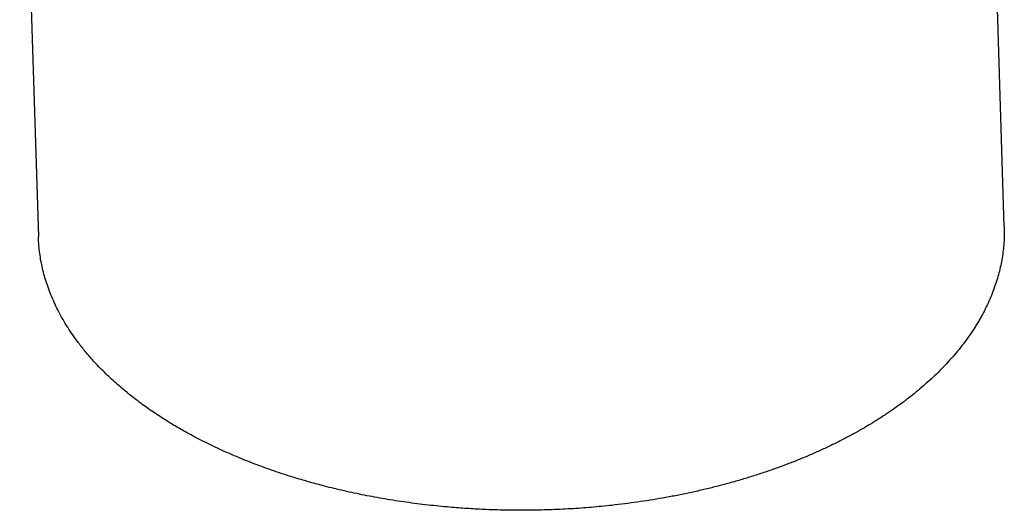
# Model space of a CAD drawing. Header units: millimetres. Extents: x 8 to 763, y 12 to 751.
# Tile 35 of 100: x 595 to 644, y 120 to 144. Entities that reach past the tile are written whole.
import ezdxf

# ---------------------------------------------------------------- set-up
doc = ezdxf.new("R2010")
doc.units = ezdxf.units.MM

msp = doc.modelspace()

# ---------------------------------------------------------------- linework, layer by layer
at = {"color": 7, "linetype": 'Continuous', "lineweight": 30}
for p, q in [((643.971, 133.676), (641.526, 213.136)), ((594.848, 163.428), (595.778, 133.186))]:
    msp.add_line(p, q, dxfattribs=at)
msp.add_open_spline([(643.971, 133.676), (643.971, 133.668), (643.975, 133.585), (643.976, 133.426), (643.973, 133.198), (643.96, 132.918), (643.933, 132.586), (643.883, 132.205), (643.817, 131.829), (643.733, 131.457), (643.632, 131.086), (643.511, 130.711), (643.371, 130.331), (643.21, 129.949), (643.03, 129.568), (642.862, 129.249), (642.714, 128.989), (642.594, 128.788), (642.469, 128.588), (642.298, 128.329), (642.076, 128.013), (641.792, 127.641), (641.489, 127.273), (641.172, 126.916), (640.843, 126.569), (640.502, 126.233), (640.144, 125.903), (639.775, 125.581), (639.395, 125.27), (639.006, 124.968), (638.602, 124.672), (638.174, 124.375), (637.72, 124.078), (637.24, 123.781), (636.744, 123.492), (636.24, 123.215), (635.731, 122.951), (635.217, 122.699), (634.69, 122.456), (634.157, 122.223), (633.621, 122.002), (633.081, 121.792), (632.531, 121.59), (631.956, 121.391), (631.358, 121.197), (630.735, 121.009), (630.101, 120.831), (629.468, 120.666), (628.836, 120.514), (628.207, 120.374), (627.57, 120.245), (626.934, 120.127), (626.302, 120.021), (625.671, 119.925), (625.036, 119.84), (624.44, 119.769), (623.883, 119.711), (623.368, 119.665), (622.851, 119.624), (622.331, 119.59), (621.809, 119.562), (621.279, 119.541), (620.741, 119.526), (620.195, 119.518), (619.648, 119.517), (619.101, 119.524), (618.553, 119.538), (618.046, 119.557), (617.581, 119.581), (617.157, 119.606), (616.734, 119.636), (616.27, 119.674), (615.765, 119.721), (615.222, 119.779), (614.68, 119.845), (614.14, 119.917), (613.602, 119.997), (613.073, 120.083), (612.555, 120.174), (612.047, 120.271), (611.543, 120.375), (611.041, 120.485), (610.543, 120.602), (610.093, 120.714), (609.689, 120.821), (609.329, 120.92), (608.973, 121.022), (608.572, 121.142), (608.128, 121.281), (607.645, 121.442), (607.167, 121.609), (606.695, 121.782), (606.229, 121.962), (605.778, 122.146), (605.341, 122.332), (604.918, 122.52), (604.502, 122.715), (604.093, 122.914), (603.692, 123.12), (603.333, 123.311), (603.015, 123.488), (602.735, 123.649), (602.461, 123.812), (602.166, 123.993), (601.853, 124.192), (601.523, 124.411), (601.201, 124.634), (600.887, 124.862), (600.581, 125.093), (600.273, 125.336), (599.965, 125.59), (599.657, 125.857), (599.36, 126.128), (599.073, 126.404), (598.797, 126.684), (598.55, 126.948), (598.329, 127.195), (598.133, 127.426), (597.945, 127.659), (597.729, 127.939), (597.491, 128.268), (597.24, 128.648), (597.007, 129.032), (596.798, 129.415), (596.61, 129.795), (596.443, 130.173), (596.294, 130.553), (596.165, 130.931), (596.055, 131.307), (595.964, 131.679), (595.891, 132.054), (595.833, 132.439), (595.794, 132.816), (595.784, 133.069), (595.78, 133.186)], degree=3, knots=[0, 0, 0, 0, 0.000519, 0.005722, 0.01093, 0.016139, 0.024948, 0.033764, 0.042336, 0.050908, 0.059505, 0.068102, 0.077107, 0.086111, 0.095145, 0.104178, 0.109037, 0.113896, 0.118759, 0.123623, 0.132912, 0.142202, 0.151524, 0.160846, 0.169748, 0.178651, 0.187582, 0.196512, 0.205112, 0.213712, 0.222337, 0.230961, 0.240246, 0.249531, 0.258847, 0.268164, 0.277063, 0.285961, 0.294888, 0.303814, 0.31241, 0.321006, 0.329627, 0.338248, 0.347531, 0.356815, 0.36613, 0.375445, 0.384341, 0.393238, 0.402163, 0.411088, 0.419683, 0.428278, 0.436898, 0.445518, 0.452407, 0.459297, 0.466186, 0.473105, 0.480024, 0.486942, 0.494154, 0.501366, 0.508578, 0.515823, 0.52307, 0.530316, 0.535943, 0.54157, 0.547203, 0.552837, 0.560139, 0.567441, 0.574743, 0.582079, 0.589416, 0.596752, 0.603817, 0.610882, 0.617947, 0.625044, 0.632141, 0.639238, 0.644495, 0.649752, 0.655015, 0.660277, 0.667644, 0.675012, 0.682379, 0.689782, 0.697185, 0.704587, 0.711642, 0.718697, 0.725752, 0.732838, 0.739925, 0.747011, 0.752213, 0.757416, 0.762624, 0.767832, 0.774466, 0.781101, 0.787735, 0.794395, 0.801056, 0.807716, 0.815048, 0.82238, 0.829712, 0.837078, 0.844446, 0.851812, 0.857687, 0.863562, 0.869445, 0.875328, 0.884618, 0.893908, 0.90323, 0.912553, 0.921456, 0.93036, 0.939291, 0.948222, 0.956822, 0.965422, 0.974048, 0.982673, 0.991958, 1, 1, 1, 1], dxfattribs=at)

doc.saveas('drawing.dxf')
